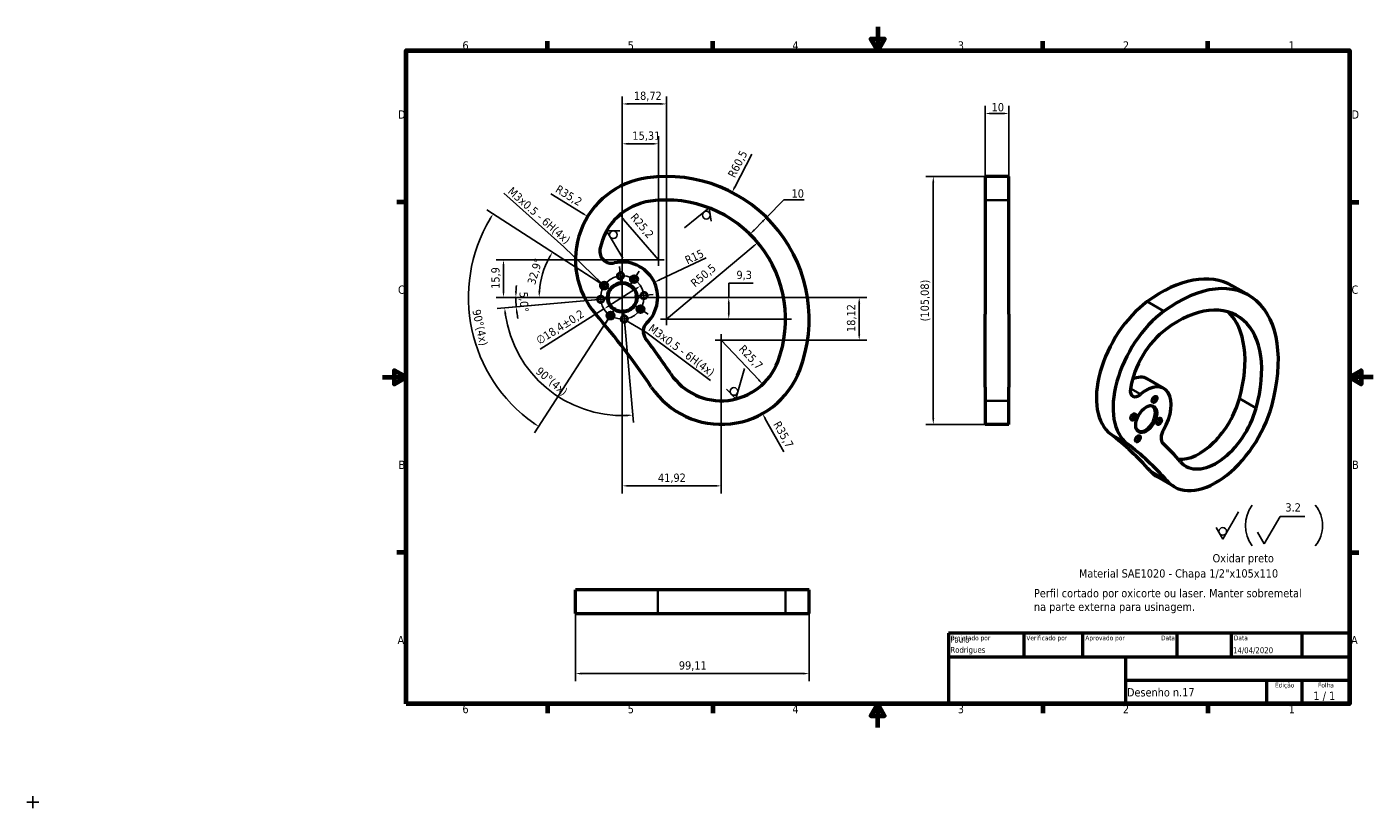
# Model space of a CAD drawing. Header units: millimetres. Extents: x -151 to 420, y -34 to 297.
import ezdxf
from ezdxf.enums import TextEntityAlignment as Align

# ---------------------------------------------------------------- set-up
doc = ezdxf.new("R2010")
doc.units = ezdxf.units.MM
for name, color, linetype, lineweight in [('Borda (ISO)', 7, 'Continuous', 70), ('Dimensão (ISO)', 7, 'Continuous', 25), ('Estreito visível (ISO)', 7, 'Continuous', 35), ('Geometria de rascunho (ISO)', 7, 'Continuous', 25), ('Linha de centro (ISO)', 7, 'Continuous', 25), ('Marca de centro (ISO)', 7, 'Continuous', 25), ('Oculto (ISO)', 7, 'Continuous', 35), ('Símbolo (ISO)', 7, 'Continuous', 25), ('Título (ISO)', 7, 'Continuous', 50), ('Visível (ISO)', 7, 'Continuous', 50)]:
    doc.layers.add(name, color=color, linetype=linetype, lineweight=lineweight)
doc.styles.add('Estilo de texto13', font='tahoma.ttf')
doc.styles.add('Estilo de texto14', font='tahoma.ttf')
doc.styles.add('Texto da nota (ISO)', font='tahoma.ttf')
doc.dimstyles.new('Padrão (ISO)', dxfattribs={"dimtxt": 3.5, "dimasz": 2.5, "dimexe": 3.175, "dimexo": 0, "dimgap": 0.762, "dimtad": 1, "dimrnd": 1e-08, "dimzin": 0, "dimtxsty": 'Texto da nota (ISO)', "dimcen": 0.09, "dimdle": 10, "dimclrd": 256, "dimclre": 256, "dimclrt": 256, "dimazin": 0, "dimtfac": 1.001486, "dimtmove": 0, "dimatfit": 3, "dimfxl": 1, "dimtolj": 1, "dimtzin": 0, "dimlwd": -1, "dimlwe": -1, "dimarcsym": 0})
doc.dimstyles.new('Padrão (ISO)$7', dxfattribs={"dimtxt": 3.5, "dimasz": 2.5, "dimexe": 3.175, "dimexo": 0, "dimgap": 0.762, "dimtad": 1, "dimrnd": 1e-08, "dimzin": 0, "dimtxsty": 'Texto da nota (ISO)', "dimcen": 0.09, "dimdle": 10, "dimclrd": 256, "dimclre": 256, "dimclrt": 256, "dimazin": 0, "dimtfac": 1.001486, "dimtmove": 0, "dimatfit": 3, "dimfxl": 1, "dimtolj": 1, "dimtzin": 0, "dimlwd": -1, "dimlwe": -1, "dimarcsym": 0})

# ---------------------------------------------------------------- blocks, each defined once
blk = doc.blocks.new('Bordas Borda padrão')
at = {"layer": 'Borda (ISO)'}
for p, q in [((70, 287), (70, 290.9)), ((140, 287), (140, 290.9)), ((280, 287), (280, 290.9)), ((350, 287), (350, 290.9)), ((10, 222.75), (6.1, 222.75)), ((410, 222.75), (413.9, 222.75)), ((10, 74.25), (6.1, 74.25)), ((410, 74.25), (413.9, 74.25)), ((70, 10), (70, 6.1)), ((140, 10), (140, 6.1)), ((280, 10), (280, 6.1)), ((350, 10), (350, 6.1))]:
    blk.add_line(p, q, dxfattribs=at)
at = {"layer": 'Borda (ISO)', "flags": 128}
for points in [[(210, 297), (210, 287), (207.11, 292), (212.89, 292), (210, 287)], [(10, 10), (10, 287), (410, 287), (410, 10), (10, 10)], [(0, 148.5), (10, 148.5), (5, 151.39), (5, 145.61), (10, 148.5)], [(420, 148.5), (410, 148.5), (415, 151.39), (415, 145.61), (410, 148.5)], [(210, 0), (210, 10), (207.11, 5), (212.89, 5), (210, 10)]]:
    blk.add_lwpolyline(points, dxfattribs=at)
at = {"layer": 'Borda (ISO)', "char_height": 3.5, "attachment_point": 7, "style": 'Texto da nota (ISO)'}
for s, insert in [('6', (33.88, 287.33)), ('5', (103.98, 287.33)), ('4', (173.78, 287.4)), ('3', (243.91, 287.33)), ('2', (313.94, 287.4)), ('1', (384.21, 287.4)), ('D', (6.57, 258.13)), ('D', (410.87, 258.13)), ('C', (6.56, 183.81)), ('C', (410.86, 183.81)), ('B', (6.78, 109.63)), ('B', (411.08, 109.63)), ('A', (6.36, 35.38)), ('A', (410.66, 35.38)), ('6', (33.88, 6.03)), ('5', (103.98, 6.03)), ('4', (173.78, 6.1)), ('3', (243.91, 6.03)), ('2', (313.94, 6.1)), ('1', (384.21, 6.1))]:
    blk.add_mtext(s, dxfattribs=dict(at, insert=insert))
blk = doc.blocks.new('Blocos de títulos ISO')
at = {"layer": 'Título (ISO)'}
for p, q in [((270.07, 130), (100.07, 130)), ((100.07, 130), (100.07, 100)), ((132.07, 120), (132.07, 130)), ((157.07, 120), (157.07, 130)), ((197.07, 120), (197.07, 130)), ((220.07, 120), (220.07, 130)), ((250.07, 120), (250.07, 130)), ((270.07, 100), (270.07, 130)), ((100.07, 120), (270.07, 120)), ((175.07, 120), (175.07, 100)), ((270.07, 110), (175.07, 110)), ((235.07, 100), (235.07, 110)), ((250.07, 100), (250.07, 110)), ((100.07, 100), (270.07, 100))]:
    blk.add_line(p, q, dxfattribs=at)
at = {"layer": 'Título (ISO)', "style": 'Estilo de texto14'}
for s, p in [('Projetado por', (101.07, 129)), ('Verificado por', (133.07, 129)), ('Aprovado por', (158.07, 129)), ('Data', (221.07, 129))]:
    blk.add_text(s, height=2, dxfattribs=at).set_placement(p, align=Align.TOP_LEFT)
blk.add_text('Data', height=2, dxfattribs=at).set_placement((196.07, 129), align=Align.TOP_RIGHT)
for s, p in [('Edição', (242.57, 109)), ('Folha', (260.07, 109))]:
    blk.add_text(s, height=2, dxfattribs=at).set_placement(p, align=Align.TOP_CENTER)
at = {"layer": 'Título (ISO)', "style": 'Texto da nota (ISO)'}
blk.add_text('1 / 1 ', height=3.5, dxfattribs=at).set_placement((260.07, 103.5), align=Align.MIDDLE_CENTER)
at = {"layer": 'Título (ISO)'}
for tag, p, height, style in [('AUTOR_001', (100.82, 125.99), 2.5, 'Estilo de texto13'), ('AUTOR_002', (100.82, 121.71), 2.5, 'Estilo de texto13'), ('DATA_DE_CRIAÇÃO_001', (220.69, 121.54), 2.5, 'Estilo de texto13'), ('NÚMERO_DA_PEÇA_001', (175.72, 103.21), 3.5, 'Texto da nota (ISO)')]:
    blk.add_attdef(tag, p, '', height=height, dxfattribs=dict(at, style=style))
at = {"layer": 'Título (ISO)', "style": 'Estilo de texto13'}
for tag, p in [('VERIFICADO_POR', (133.07, 121)), ('APROVADO_POR_ENG.', (158.07, 121))]:
    blk.add_attdef(tag, text='', height=2.5, dxfattribs=at).set_placement(p, align=Align.BOTTOM_LEFT)
blk.add_attdef('DATA_DE_APROVAÇÃO_DA_ENG.', text='', height=2.5, dxfattribs=at).set_placement((196.07, 121), align=Align.BOTTOM_RIGHT)
at = {"layer": 'Título (ISO)', "style": 'Texto da nota (ISO)'}
for tag, p in [('TÍTULO', (222.57, 115)), ('EMPRESA', (137.41, 109.96)), ('NÚMERO_DE_REVISÃO', (242.57, 103.5))]:
    blk.add_attdef(tag, text='', height=3.5, dxfattribs=at).set_placement(p, align=Align.MIDDLE_CENTER)
blk = doc.blocks.new('*D5')
at = {"layer": 'Defpoints', "color": 0, "transparency": 16777216}
for p in [(162.82, 216.25), (162.82, 216.25), (155.81, 209.12)]:
    blk.add_point(p, dxfattribs=at)
at = {"layer": 'Dimensão (ISO)', "transparency": 16777216}
for p, q in [((170.17, 223.73), (162.82, 216.25)), ((178.73, 223.73), (170.17, 223.73)), ((162.82, 216.25), (160.55, 218.48)), ((155.81, 209.12), (153.54, 211.35)), ((157.56, 210.91), (161.06, 214.47))]:
    blk.add_line(p, q, dxfattribs=at)
for points in [[(157.26, 211.2), (157.86, 210.61), (155.81, 209.12)], [(160.77, 214.76), (161.36, 214.18), (162.82, 216.25)]]:
    blk.add_solid(points, dxfattribs=at)
at = {"layer": 'Dimensão (ISO)', "transparency": 16777216, "insert": (173.43, 228.14), "char_height": 3.5, "attachment_point": 1, "style": 'Texto da nota (ISO)'}
blk.add_mtext('\\A1;10', dxfattribs=at)
blk = doc.blocks.new('*D6')
at = {"layer": 'Defpoints', "color": 0, "transparency": 16777216}
for p in [(115.24, 188.74), (101.67, 182.36)]:
    blk.add_point(p, dxfattribs=at)
at = {"layer": 'Dimensão (ISO)', "transparency": 16777216}
blk.add_line((137.24, 199.09), (117.5, 189.81), dxfattribs=at)
blk.add_solid([(117.32, 190.18), (117.68, 189.43), (115.24, 188.74)], dxfattribs=at)
at = {"layer": 'Dimensão (ISO)', "transparency": 16777216, "insert": (127.79, 199.45), "char_height": 3.5, "attachment_point": 1, "rotation": 25.1944, "style": 'Texto da nota (ISO)'}
blk.add_mtext('\\A1;R15', dxfattribs=at)
blk = doc.blocks.new('*D7')
at = {"layer": 'Defpoints', "color": 0, "transparency": 16777216}
for p in [(101.67, 179.86), (143.59, 136.04), (143.59, 102.47)]:
    blk.add_point(p, dxfattribs=at)
at = {"layer": 'Dimensão (ISO)', "transparency": 16777216}
for p, q in [((101.67, 179.86), (101.67, 99.29)), ((143.59, 136.04), (143.59, 99.29)), ((104.17, 102.47), (141.09, 102.47))]:
    blk.add_line(p, q, dxfattribs=at)
for points in [[(104.17, 102.88), (104.17, 102.05), (101.67, 102.47)], [(141.09, 102.88), (141.09, 102.05), (143.59, 102.47)]]:
    blk.add_solid(points, dxfattribs=at)
at = {"layer": 'Dimensão (ISO)', "transparency": 16777216, "insert": (116.79, 107.67), "char_height": 3.5, "attachment_point": 1, "style": 'Texto da nota (ISO)'}
blk.add_mtext('\\A1;41,92', dxfattribs=at)
blk = doc.blocks.new('*D8')
at = {"layer": 'Defpoints', "color": 0, "transparency": 16777216}
for p in [(119.17, 182.36), (143.59, 164.23), (202.12, 164.23)]:
    blk.add_point(p, dxfattribs=at)
at = {"layer": 'Dimensão (ISO)', "transparency": 16777216}
for p, q in [((119.17, 182.36), (205.3, 182.36)), ((202.12, 179.86), (202.12, 166.73)), ((143.59, 164.23), (205.3, 164.23))]:
    blk.add_line(p, q, dxfattribs=at)
for points in [[(201.7, 179.86), (202.54, 179.86), (202.12, 182.36)], [(201.7, 166.73), (202.54, 166.73), (202.12, 164.23)]]:
    blk.add_solid(points, dxfattribs=at)
at = {"layer": 'Dimensão (ISO)', "transparency": 16777216, "insert": (196.91, 167.68), "char_height": 3.5, "attachment_point": 1, "rotation": 90, "style": 'Texto da nota (ISO)'}
blk.add_mtext('\\A1;18,12', dxfattribs=at)
blk = doc.blocks.new('*D9')
at = {"layer": 'Defpoints', "color": 0, "transparency": 16777216}
for p in [(119.17, 182.36), (120.38, 173.1), (146.8, 173.1)]:
    blk.add_point(p, dxfattribs=at)
at = {"layer": 'Dimensão (ISO)', "transparency": 16777216}
for p, q in [((157.11, 188.45), (146.8, 188.45)), ((146.8, 188.45), (146.8, 182.36)), ((119.17, 182.36), (149.98, 182.36)), ((146.8, 179.86), (146.8, 175.6))]:
    blk.add_line(p, q, dxfattribs=at)
for points in [[(146.39, 179.86), (147.22, 179.86), (146.8, 182.36)], [(146.39, 175.6), (147.22, 175.6), (146.8, 173.1)]]:
    blk.add_solid(points, dxfattribs=at)
at = {"layer": 'Dimensão (ISO)', "transparency": 16777216, "insert": (150.07, 193.65), "char_height": 3.5, "attachment_point": 1, "style": 'Texto da nota (ISO)'}
blk.add_mtext('\\A1;9,3', dxfattribs=at)
blk = doc.blocks.new('*D10')
at = {"layer": 'Defpoints', "color": 0, "transparency": 16777216}
for p in [(120.38, 264.36), (120.38, 226.12), (101.67, 199.86)]:
    blk.add_point(p, dxfattribs=at)
at = {"layer": 'Dimensão (ISO)', "transparency": 16777216}
for p, q in [((101.67, 199.86), (101.67, 267.53)), ((104.17, 264.36), (117.88, 264.36)), ((120.38, 226.12), (120.38, 267.53))]:
    blk.add_line(p, q, dxfattribs=at)
for points in [[(104.17, 264.77), (104.17, 263.94), (101.67, 264.36)], [(117.88, 264.77), (117.88, 263.94), (120.38, 264.36)]]:
    blk.add_solid(points, dxfattribs=at)
at = {"layer": 'Dimensão (ISO)', "transparency": 16777216, "insert": (106.58, 269.57), "char_height": 3.5, "attachment_point": 1, "style": 'Texto da nota (ISO)'}
blk.add_mtext('\\A1;18,72', dxfattribs=at)
blk = doc.blocks.new('*D11')
at = {"layer": 'Defpoints', "color": 0, "transparency": 16777216}
for p in [(116.97, 247.46), (101.67, 199.86), (116.97, 200.71)]:
    blk.add_point(p, dxfattribs=at)
at = {"layer": 'Dimensão (ISO)', "transparency": 16777216}
for p, q in [((101.67, 199.86), (101.67, 250.63)), ((104.17, 247.46), (114.47, 247.46)), ((116.97, 200.71), (116.97, 250.63))]:
    blk.add_line(p, q, dxfattribs=at)
for points in [[(104.17, 247.88), (104.17, 247.04), (101.67, 247.46)], [(114.47, 247.88), (114.47, 247.04), (116.97, 247.46)]]:
    blk.add_solid(points, dxfattribs=at)
at = {"layer": 'Dimensão (ISO)', "transparency": 16777216, "insert": (105.96, 252.66), "char_height": 3.5, "attachment_point": 1, "style": 'Texto da nota (ISO)'}
blk.add_mtext('\\A1;15,31', dxfattribs=at)
blk = doc.blocks.new('*D12')
at = {"layer": 'Defpoints', "color": 0, "transparency": 16777216}
for p in [(51.3, 198.21), (79.3, 198.21), (99.17, 182.36)]:
    blk.add_point(p, dxfattribs=at)
at = {"layer": 'Dimensão (ISO)', "transparency": 16777216}
for p, q in [((79.3, 198.21), (48.12, 198.21)), ((51.3, 184.86), (51.3, 195.71)), ((99.17, 182.36), (48.12, 182.36))]:
    blk.add_line(p, q, dxfattribs=at)
for points in [[(50.88, 195.71), (51.71, 195.71), (51.3, 198.21)], [(50.88, 184.86), (51.71, 184.86), (51.3, 182.36)]]:
    blk.add_solid(points, dxfattribs=at)
at = {"layer": 'Dimensão (ISO)', "transparency": 16777216, "insert": (46.1, 185.98), "char_height": 3.5, "attachment_point": 1, "rotation": 90, "style": 'Texto da nota (ISO)'}
blk.add_mtext('\\A1;15,9', dxfattribs=at)
blk = doc.blocks.new('*D13')
at = {"layer": 'Defpoints', "color": 0, "transparency": 16777216}
for p in [(255.53, 233.62), (233.53, 128.54), (255.53, 128.54)]:
    blk.add_point(p, dxfattribs=at)
at = {"layer": 'Dimensão (ISO)', "transparency": 16777216}
for p, q in [((255.53, 233.62), (230.35, 233.62)), ((233.53, 231.12), (233.53, 131.04)), ((255.53, 128.54), (230.35, 128.54))]:
    blk.add_line(p, q, dxfattribs=at)
for points in [[(233.11, 231.12), (233.94, 231.12), (233.53, 233.62)], [(233.11, 131.04), (233.94, 131.04), (233.53, 128.54)]]:
    blk.add_solid(points, dxfattribs=at)
at = {"layer": 'Dimensão (ISO)', "transparency": 16777216, "insert": (228.14, 172.19), "char_height": 3.5, "attachment_point": 1, "rotation": 90, "style": 'Texto da nota (ISO)'}
blk.add_mtext('\\A1;(105,08)', dxfattribs=at)
blk = doc.blocks.new('*D14')
at = {"layer": 'Defpoints', "color": 0, "transparency": 16777216}
for p in [(255.53, 260.32), (255.53, 233.07), (265.53, 233.07)]:
    blk.add_point(p, dxfattribs=at)
at = {"layer": 'Dimensão (ISO)', "transparency": 16777216}
for p, q in [((255.53, 233.07), (255.53, 263.49)), ((265.53, 233.07), (265.53, 263.49)), ((263.03, 260.32), (258.03, 260.32))]:
    blk.add_line(p, q, dxfattribs=at)
for points in [[(258.03, 260.73), (258.03, 259.9), (255.53, 260.32)], [(263.03, 260.73), (263.03, 259.9), (265.53, 260.32)]]:
    blk.add_solid(points, dxfattribs=at)
at = {"layer": 'Dimensão (ISO)', "transparency": 16777216, "insert": (258.26, 264.72), "char_height": 3.5, "attachment_point": 1, "style": 'Texto da nota (ISO)'}
blk.add_mtext('\\A1;10', dxfattribs=at)
blk = doc.blocks.new('Identificador de textura de superfície1')
at = {"layer": 'Símbolo (ISO)'}
for p, q in [((138.47, 220.26), (128.05, 211.81)), ((139.36, 214.67), (138.47, 220.26))]:
    blk.add_line(p, q, dxfattribs=at)
blk.add_circle((137.3, 217.21), 1.63, dxfattribs=at)
blk = doc.blocks.new('Identificador de textura de superfície2')
at = {"layer": 'Símbolo (ISO)'}
for p, q in [((100.67, 210.57), (95.01, 210.5)), ((95.01, 210.5), (101.88, 198.97))]:
    blk.add_line(p, q, dxfattribs=at)
blk.add_circle((97.86, 208.9), 1.63, dxfattribs=at)
blk = doc.blocks.new('Identificador de textura de superfície3')
at = {"layer": 'Símbolo (ISO)'}
for p, q in [((149.78, 139.31), (153.49, 152.21)), ((145.86, 143.39), (149.78, 139.31))]:
    blk.add_line(p, q, dxfattribs=at)
blk.add_circle((149, 142.48), 1.63, dxfattribs=at)
blk = doc.blocks.new('*D18')
at = {"layer": 'Defpoints', "color": 0, "transparency": 16777216}
for p in [(81.8, 48.35), (180.91, 48.35), (81.8, 22.89)]:
    blk.add_point(p, dxfattribs=at)
at = {"layer": 'Dimensão (ISO)', "transparency": 16777216}
for p, q in [((81.8, 48.35), (81.8, 19.72)), ((180.91, 48.35), (180.91, 19.72)), ((178.41, 22.89), (84.3, 22.89))]:
    blk.add_line(p, q, dxfattribs=at)
for points in [[(84.3, 23.31), (84.3, 22.48), (81.8, 22.89)], [(178.41, 23.31), (178.41, 22.48), (180.91, 22.89)]]:
    blk.add_solid(points, dxfattribs=at)
at = {"layer": 'Dimensão (ISO)', "transparency": 16777216, "insert": (125.64, 28.1), "char_height": 3.5, "attachment_point": 1, "style": 'Texto da nota (ISO)'}
blk.add_mtext('\\A1;99,11', dxfattribs=at)
blk = doc.blocks.new('Identificador de textura de superfície4')
at = {"layer": 'Símbolo (ISO)'}
for p, q in [((356.29, 79.89), (363, 91.51)), ((353.46, 84.79), (356.29, 79.89))]:
    blk.add_line(p, q, dxfattribs=at)
blk.add_circle((356.29, 83.16), 1.63, dxfattribs=at)
blk = doc.blocks.new('Identificador de textura de superfície5')
at = {"layer": 'Símbolo (ISO)'}
for p, q in [((373.86, 77.87), (380.57, 89.49)), ((380.57, 89.49), (391.07, 89.49)), ((371.03, 82.77), (373.86, 77.87))]:
    blk.add_line(p, q, dxfattribs=at)
at = {"layer": 'Símbolo (ISO)', "insert": (382.83, 91.52), "char_height": 3.5, "attachment_point": 7, "style": 'Texto da nota (ISO)'}
blk.add_mtext('3.2', dxfattribs=at)
blk = doc.blocks.new('*D21')
at = {"layer": 'Defpoints', "color": 0, "transparency": 16777216}
for p in [(143.59, 164.23), (161.21, 145.54)]:
    blk.add_point(p, dxfattribs=at)
at = {"layer": 'Dimensão (ISO)', "transparency": 16777216}
blk.add_line((143.59, 164.23), (159.49, 147.36), dxfattribs=at)
blk.add_solid([(159.8, 147.65), (159.19, 147.08), (161.21, 145.54)], dxfattribs=at)
at = {"layer": 'Dimensão (ISO)', "transparency": 16777216, "insert": (153.34, 162.59), "char_height": 3.5, "attachment_point": 1, "rotation": 313.3208, "style": 'Texto da nota (ISO)'}
blk.add_mtext('\\A1;R25,7', dxfattribs=at)
blk = doc.blocks.new('*D22')
at = {"layer": 'Defpoints', "color": 0, "transparency": 16777216}
for p in [(159.1, 205.56), (120.38, 173.1)]:
    blk.add_point(p, dxfattribs=at)
at = {"layer": 'Dimensão (ISO)', "transparency": 16777216}
blk.add_line((120.38, 173.1), (157.18, 203.96), dxfattribs=at)
blk.add_solid([(156.91, 204.28), (157.45, 203.64), (159.1, 205.56)], dxfattribs=at)
at = {"layer": 'Dimensão (ISO)', "transparency": 16777216, "insert": (130.25, 189.15), "char_height": 3.5, "attachment_point": 1, "rotation": 39.9868, "style": 'Texto da nota (ISO)'}
blk.add_mtext('\\A1;R50,5', dxfattribs=at)
blk = doc.blocks.new('*D23')
at = {"layer": 'Defpoints', "color": 0, "transparency": 16777216}
for p in [(100.6, 217.34), (116.97, 198.21)]:
    blk.add_point(p, dxfattribs=at)
at = {"layer": 'Dimensão (ISO)', "transparency": 16777216}
blk.add_line((116.97, 198.21), (102.22, 215.44), dxfattribs=at)
blk.add_solid([(102.54, 215.71), (101.91, 215.17), (100.6, 217.34)], dxfattribs=at)
at = {"layer": 'Dimensão (ISO)', "transparency": 16777216, "insert": (107.51, 218.44), "char_height": 3.5, "attachment_point": 1, "rotation": 310.5743, "style": 'Texto da nota (ISO)'}
blk.add_mtext('\\A1;R25,2', dxfattribs=at)
blk = doc.blocks.new('*D24')
at = {"layer": 'Defpoints', "color": 0, "transparency": 16777216}
for p in [(87, 216.63), (116.97, 198.21)]:
    blk.add_point(p, dxfattribs=at)
at = {"layer": 'Dimensão (ISO)', "transparency": 16777216}
blk.add_line((71.43, 226.21), (84.88, 217.94), dxfattribs=at)
blk.add_solid([(85.09, 218.3), (84.66, 217.59), (87, 216.63)], dxfattribs=at)
at = {"layer": 'Dimensão (ISO)', "transparency": 16777216, "insert": (74.8, 230.24), "char_height": 3.5, "attachment_point": 1, "rotation": 328.4276, "style": 'Texto da nota (ISO)'}
blk.add_mtext('\\A1;R35,2', dxfattribs=at)
blk = doc.blocks.new('*D25')
at = {"layer": 'Defpoints', "color": 0, "transparency": 16777216}
for p in [(148.19, 226.86), (120.38, 173.1)]:
    blk.add_point(p, dxfattribs=at)
at = {"layer": 'Dimensão (ISO)', "transparency": 16777216}
blk.add_line((156.57, 243.06), (149.33, 229.08), dxfattribs=at)
blk.add_solid([(148.96, 229.27), (149.7, 228.89), (148.19, 226.86)], dxfattribs=at)
at = {"layer": 'Dimensão (ISO)', "transparency": 16777216, "insert": (146.21, 234.36), "char_height": 3.5, "attachment_point": 1, "rotation": 62.6553, "style": 'Texto da nota (ISO)'}
blk.add_mtext('\\A1;R60,5', dxfattribs=at)
blk = doc.blocks.new('*D26')
at = {"layer": 'Defpoints', "color": 0, "transparency": 16777216}
for p in [(143.59, 164.23), (161.07, 133.12)]:
    blk.add_point(p, dxfattribs=at)
at = {"layer": 'Dimensão (ISO)', "transparency": 16777216}
blk.add_line((170.22, 116.85), (162.3, 130.94), dxfattribs=at)
blk.add_solid([(162.66, 131.15), (161.94, 130.74), (161.07, 133.12)], dxfattribs=at)
at = {"layer": 'Dimensão (ISO)', "transparency": 16777216, "insert": (168.6, 130.35), "char_height": 3.5, "attachment_point": 1, "rotation": 299.3415, "style": 'Texto da nota (ISO)'}
blk.add_mtext('\\A1;R35,7', dxfattribs=at)
blk = doc.blocks.new('*D27')
at = {"layer": 'Defpoints', "color": 0, "transparency": 16777216}
for p in [(68.97, 195.53), (97.25, 185.22), (101.66, 182.36), (101.67, 182.36)]:
    blk.add_point(p, dxfattribs=at)
at = {"layer": 'Dimensão (ISO)', "transparency": 16777216}
for p, q in [((97.25, 185.22), (69.41, 203.24)), ((101.66, 182.36), (63.24, 182.36))]:
    blk.add_line(p, q, dxfattribs=at)
blk.add_arc((101.67, 182.36), 35.25, 151.1448, 175.9358, dxfattribs=at)
for points in [[(70.43, 199.58), (71.15, 199.16), (72.07, 201.51)], [(66.92, 184.84), (66.09, 184.87), (66.41, 182.36)]]:
    blk.add_solid(points, dxfattribs=at)
at = {"layer": 'Dimensão (ISO)', "transparency": 16777216, "insert": (61.29, 188.48), "char_height": 3.5, "attachment_point": 1, "rotation": 73.5403, "style": 'Texto da nota (ISO)'}
blk.add_mtext('\\A1;32,9°', dxfattribs=at)
blk = doc.blocks.new('*D28')
at = {"layer": 'Defpoints', "color": 0, "transparency": 16777216}
for p in [(36.53, 185.68), (97.25, 185.22), (98.84, 178), (101.67, 182.36)]:
    blk.add_point(p, dxfattribs=at)
at = {"layer": 'Dimensão (ISO)', "transparency": 16777216}
for p, q in [((97.25, 185.22), (44.25, 219.53)), ((98.84, 178), (64.49, 124.94))]:
    blk.add_line(p, q, dxfattribs=at)
blk.add_arc((101.67, 182.36), 65.22, 149.2769, 234.8843, dxfattribs=at)
for points in [[(45.24, 215.9), (45.95, 215.46), (46.92, 217.8)], [(64.38, 129.35), (63.91, 128.66), (66.22, 127.61)]]:
    blk.add_solid(points, dxfattribs=at)
at = {"layer": 'Dimensão (ISO)', "transparency": 16777216, "insert": (41.5, 177.56), "char_height": 3.5, "attachment_point": 1, "rotation": 282.0806, "style": 'Texto da nota (ISO)'}
blk.add_mtext('\\A1;\\fTahoma|b0|i0;\\H3.5000;90°(4x)', dxfattribs=at)
blk = doc.blocks.new('*D29')
at = {"layer": 'Defpoints', "color": 0, "transparency": 16777216}
for p in [(56.59, 179.71), (96.49, 181.9), (101.66, 182.36), (101.67, 182.36)]:
    blk.add_point(p, dxfattribs=at)
at = {"layer": 'Dimensão (ISO)', "transparency": 16777216}
for p, q in [((101.66, 182.36), (53.34, 182.36)), ((96.49, 181.9), (53.53, 178.11))]:
    blk.add_line(p, q, dxfattribs=at)
for start, end in [(173.654, 176.827), (180, 185.0419), (188.2149, 191.3879)]:
    blk.add_arc((101.67, 182.36), 45.15, start, end, dxfattribs=at)
for points in [[(57, 184.84), (56.17, 184.87), (56.52, 182.36)], [(56.57, 175.86), (57.39, 175.95), (56.69, 178.39)]]:
    blk.add_solid(points, dxfattribs=at)
at = {"layer": 'Dimensão (ISO)', "transparency": 16777216, "insert": (61.57, 184.82), "char_height": 3.5, "attachment_point": 1, "rotation": 272.521, "style": 'Texto da nota (ISO)'}
blk.add_mtext('\\A1;5,0°', dxfattribs=at)
blk = doc.blocks.new('*D30')
at = {"layer": 'Defpoints', "color": 0, "transparency": 16777216}
for p in [(96.49, 181.9), (101.67, 182.36), (102.12, 177.18), (60.67, 153.6)]:
    blk.add_point(p, dxfattribs=at)
at = {"layer": 'Dimensão (ISO)', "transparency": 16777216}
for p, q in [((96.49, 181.9), (48.62, 177.68)), ((102.12, 177.18), (106.35, 129.31))]:
    blk.add_line(p, q, dxfattribs=at)
blk.add_arc((101.67, 182.36), 50.08, 187.9025, 272.1813, dxfattribs=at)
for points in [[(51.65, 175.43), (52.48, 175.52), (51.78, 177.96)], [(103.55, 132.73), (103.6, 131.9), (106.07, 132.47)]]:
    blk.add_solid(points, dxfattribs=at)
at = {"layer": 'Dimensão (ISO)', "transparency": 16777216, "insert": (66.91, 153.18), "char_height": 3.5, "attachment_point": 1, "rotation": 320.0419, "style": 'Texto da nota (ISO)'}
blk.add_mtext('\\A1;\\fTahoma|b0|i0;\\H3.5000;90°(4x)', dxfattribs=at)
blk = doc.blocks.new('*D31')
at = {"layer": 'Defpoints', "color": 0, "transparency": 16777216}
for p in [(109.44, 187.27), (93.89, 177.45)]:
    blk.add_point(p, dxfattribs=at)
at = {"layer": 'Dimensão (ISO)', "transparency": 16777216}
for p, q in [((107.32, 185.93), (96.01, 178.78)), ((93.89, 177.45), (66.84, 160.36))]:
    blk.add_line(p, q, dxfattribs=at)
for points in [[(107.1, 186.28), (107.55, 185.58), (109.44, 187.27)], [(95.79, 179.14), (96.23, 178.43), (93.89, 177.45)]]:
    blk.add_solid(points, dxfattribs=at)
at = {"layer": 'Dimensão (ISO)', "transparency": 16777216, "insert": (64.67, 165.22), "char_height": 3.5, "attachment_point": 1, "rotation": 32.2756, "style": 'Texto da nota (ISO)'}
blk.add_mtext('\\A1;∅18,4{\\H3.5052;±0,2}', dxfattribs=at)

msp = doc.modelspace()

# ---------------------------------------------------------------- linework, layer by layer
at = {"layer": 'Estreito visível (ISO)'}
for p, q in [((331.288, 176.468), (324.217, 180.55)), ((321.402, 141.281), (317.153, 143.734)), ((370.42, 135.371), (363.349, 139.453)), ((315.836, 120.279), (308.765, 124.361)), ((332.496, 104.723), (325.425, 108.805))]:
    msp.add_line(p, q, dxfattribs=at)
for centre in [(93.949, 187.353), (106.662, 190.074), (109.382, 177.361), (96.67, 174.641)]:
    msp.add_arc(centre, 1.5, 260, 170, dxfattribs=at)
at = {"layer": 'Geometria de rascunho (ISO)'}
for centre, radius, start, end in [((380.283, 85.63), 14.439, 143.44319, 216.55681), ((384.91, 85.63), 13.652, 320.95095, 39.04905)]:
    msp.add_arc(centre, radius, start, end, dxfattribs=at)
at = {"layer": 'Linha de centro (ISO)', "linetype": 'Continuous'}
msp.add_circle((101.666, 182.357), 9.192, dxfattribs=at)
at = {"layer": 'Marca de centro (ISO)', "linetype": 'Continuous'}
for p, q in [((120.384, 226.12), (120.384, 170.595)), ((120.384, 226.12), (120.384, 170.595)), ((101.666, 199.857), (101.666, 179.857)), ((116.974, 200.714), (116.974, 195.714)), ((116.974, 200.714), (116.974, 195.714)), ((119.474, 198.214), (79.298, 198.214)), ((101.21, 187.529), (100.506, 195.498)), ((119.474, 198.214), (114.474, 198.214)), ((97.248, 185.217), (90.651, 189.488)), ((101.666, 191.146), (101.666, 173.568)), ((101.666, 191.146), (101.666, 173.568)), ((104.488, 186.716), (108.835, 193.431)), ((106.838, 182.813), (114.807, 183.517)), ((96.494, 181.901), (88.525, 181.198)), ((110.455, 182.357), (92.877, 182.357)), ((110.455, 182.357), (92.877, 182.357)), ((98.844, 177.998), (94.496, 171.283)), ((119.166, 182.357), (99.166, 182.357)), ((102.122, 177.185), (102.825, 169.216)), ((112.681, 175.226), (106.084, 179.497)), ((173.409, 173.095), (117.884, 173.095)), ((173.409, 173.095), (117.884, 173.095)), ((143.585, 166.733), (143.585, 136.044)), ((143.585, 166.733), (143.585, 126.044)), ((146.085, 164.233), (141.085, 164.233)), ((146.085, 164.233), (141.085, 164.233)), ((-145.779, -31.617), (-150.779, -31.617)), ((-145.779, -31.617), (-150.779, -31.617)), ((-148.279, -29.117), (-148.279, -34.117)), ((-148.279, -29.117), (-148.279, -34.117))]:
    msp.add_line(p, q, dxfattribs=at)
at = {"layer": 'Oculto (ISO)'}
for p, q in [((265.526, 223.62), (255.526, 223.62)), ((265.526, 138.544), (255.526, 138.544)), ((116.666, 48.349), (116.666, 58.349)), ((170.909, 48.349), (170.909, 58.349))]:
    msp.add_line(p, q, dxfattribs=at)
for centre, radius in [((100.858, 191.514), 1.429), ((100.858, 191.514), 1.23), ((92.509, 181.549), 1.429), ((92.509, 181.549), 1.23), ((110.823, 183.165), 1.429), ((110.823, 183.165), 1.23), ((102.474, 173.2), 1.43), ((102.474, 173.2), 1.23)]:
    msp.add_circle(centre, radius, dxfattribs=at)
for centre in [(100.858, 191.514), (92.509, 181.549), (110.823, 183.165), (102.474, 173.2)]:
    msp.add_arc(centre, 1.5, 190, 100, dxfattribs=at)
at = {"layer": 'Visível (ISO)'}
for p, q in [((255.526, 233.62), (255.526, 233.07)), ((265.526, 233.62), (255.526, 233.62)), ((255.526, 233.07), (255.526, 175.179)), ((265.526, 233.07), (265.526, 233.62)), ((265.526, 175.179), (265.526, 233.07)), ((367.308, 183.239), (360.237, 187.321)), ((255.526, 144.347), (255.526, 175.179)), ((265.526, 175.179), (265.526, 144.347)), ((255.526, 144.347), (255.526, 128.544)), ((265.526, 128.544), (265.526, 144.347)), ((331.31, 143.734), (324.239, 147.816)), ((265.526, 128.544), (255.526, 128.544)), ((335.607, 102.151), (328.536, 106.233)), ((112.242, 58.349), (81.798, 58.349)), ((81.798, 48.349), (81.798, 58.349)), ((180.909, 58.349), (112.242, 58.349)), ((180.909, 48.349), (180.909, 58.349)), ((81.798, 48.349), (112.242, 48.349)), ((112.242, 48.349), (180.909, 48.349))]:
    msp.add_line(p, q, dxfattribs=at)
for centre, radius in [((93.949, 187.353), 1.429), ((93.949, 187.353), 1.23), ((101.666, 182.357), 6.289), ((106.662, 190.074), 1.429), ((106.662, 190.074), 1.23), ((101.666, 182.357), 6), ((109.382, 177.361), 1.429), ((109.382, 177.361), 1.23), ((96.67, 174.641), 1.429), ((96.67, 174.641), 1.23)]:
    msp.add_circle(centre, radius, dxfattribs=at)
for centre, radius, start, end in [((116.974, 198.214), 35.176, 97.73119, 220.90752), ((120.384, 173.095), 60.525, 339.09375, 97.73119), ((116.974, 198.214), 25.176, 97.73119, 169.66075), ((120.384, 173.095), 50.525, 339.09375, 97.73119), ((97.126, 201.835), 5, 169.66075, 283.12069), ((101.666, 182.357), 15, 313.9151, 103.12069), ((-148.279, -31.617), 315.796, 33.86275, 40.90752), ((115.538, 167.95), 5, 133.9151, 217.10597), ((-148.279, -31.617), 325.796, 33.86275, 37.10597), ((143.585, 164.233), 25.689, 213.86275, 339.09375), ((143.585, 164.233), 35.689, 213.86275, 339.09375)]:
    msp.add_arc(centre, radius, start, end, dxfattribs=at)
for centre, major_axis, start_param, end_param in [((329.974, 134.905), (30.262, 52.416), 0, 0.920333), ((337.046, 130.823), (30.262, 52.416), 5.1329042, 7.2035183), ((327.563, 154.022), (-17.588, -30.463), 4.0619256, 6.211758), ((337.046, 130.823), (25.262, 43.756), 5.1329042, 7.2035183), ((334.634, 149.94), (-17.588, -30.463), 4.0619256, 6.211758), ((329.974, 134.905), (25.262, 43.756), 5.1329042, 6.1427725), ((334.634, 149.94), (12.588, 21.803), 0.920333, 2.1757406), ((316.739, 134.826), (7.5, 12.99), 0, 0.6645091), ((320.599, 144.793), (-2.5, -4.33), 5.3173333, 7.2975826), ((323.81, 130.743), (7.5, 12.99), 4.693454, 7.2975826), ((327.201, 139.165), (0.615, 1.065), 2.434541, 6.990237), ((346.38, 137.141), (-12.844, -22.247), 0.2702269, 1.9913115), ((318.212, 131.754), (0.615, 1.065), 2.434541, 6.990237), ((323.456, 130.947), (3, 5.196), 2.7742425, 6.6505355), ((353.451, 133.058), (-17.844, -30.908), 6.0888037, 8.2744968), ((353.451, 133.058), (-12.844, -22.247), 6.0888037, 8.2744968), ((329.125, 129.896), (0.615, 1.065), 2.434541, 6.990237), ((333.619, 124.643), (-2.5, -4.33), 4.693454, 6.1454086), ((140.001, -141.923), (157.898, 273.488), 6.0888037, 6.211758), ((147.072, -146.005), (157.898, 273.488), 6.0888037, 6.211758), ((320.136, 122.485), (0.615, 1.065), 2.434541, 6.990237), ((147.072, -146.005), (162.898, 282.148), 6.0888037, 6.1454086), ((346.38, 137.141), (-17.844, -30.908), 6.0888037, 6.2831853)]:
    msp.add_ellipse(centre, major_axis=major_axis, ratio=0.5773503, start_param=start_param, end_param=end_param, dxfattribs=at)
for centre, major_axis in [((323.81, 130.743), (3.144, 5.446)), ((327.342, 139.083), (-0.715, -1.238)), ((318.353, 131.672), (-0.715, -1.238)), ((329.266, 129.815), (-0.715, -1.238)), ((320.277, 122.403), (-0.715, -1.238))]:
    msp.add_ellipse(centre, major_axis=major_axis, ratio=0.5773503, dxfattribs=at)

# ---------------------------------------------------------------- block references
msp.add_blockref('Bordas Borda padrão', (0, 0))
msp.add_blockref('Blocos de títulos ISO', (139.929, -90)).add_auto_attribs({'NÚMERO_DA_PEÇA_001': 'Desenho n.17', 'AUTOR_001': 'Paulo', 'DATA_DE_CRIAÇÃO_001': '14/04/2020', 'AUTOR_002': 'Rodrigues'})
at = {"layer": 'Símbolo (ISO)'}
for name in ['Identificador de textura de superfície1', 'Identificador de textura de superfície2', 'Identificador de textura de superfície3', 'Identificador de textura de superfície4', 'Identificador de textura de superfície5']:
    msp.add_blockref(name, (0, 0), dxfattribs=at)

# ---------------------------------------------------------------- texts
at = {"layer": 'Símbolo (ISO)', "char_height": 3.5, "width": 35.10364, "line_spacing_factor": 0.6125, "style": 'Texto da nota (ISO)'}
for insert, attachment_point, rotation in [((77.299, 204.218), 9, 318.38435), ((112.048, 168.019), 7, 323.39023)]:
    msp.add_mtext('{M3x0.5 - 6H(4x)}', dxfattribs=dict(at, insert=insert, attachment_point=attachment_point, rotation=rotation))
at = {"layer": 'Símbolo (ISO)', "char_height": 3.5, "attachment_point": 1, "style": 'Texto da nota (ISO)'}
for s, insert, width in [('{\\fTahoma|b0|i0;Oxidar preto}', (351.931, 73.544), 26.4684), ('{\\fTahoma|b0|i0;Material SAE1020 - Chapa 1/2"x105x110}', (295.3, 67.102), 86.21515)]:
    msp.add_mtext(s, dxfattribs=dict(at, insert=insert, width=width))
at = {"layer": 'Símbolo (ISO)', "insert": (276.2, 58.727), "char_height": 3.5, "width": 116.07294, "attachment_point": 1, "line_spacing_factor": 0.987884, "style": 'Texto da nota (ISO)'}
msp.add_mtext('{\\fTahoma|b0|i0;Perfil cortado por oxicorte ou laser. Manter sobremetal\\P\\fTahoma|b0|i0;na parte externa para usinagem. }', dxfattribs=at)

# ---------------------------------------------------------------- dimensions: what is measured, and where the dimension line sits
at = {"layer": 'Dimensão (ISO)'}
for base, p1, p2, angle, override, picture, middle in [((120.384, 264.357), (101.666, 199.857), (120.384, 226.12), 180, {"dimgap": 0.762, "dimdec": 2, "dimtol": 0, "dimlim": 0, "dimtp": 0, "dimtm": 0, "dimtdec": 2, "dimtofl": 0, "dimatfit": 1}, '*D10', (112.194, 264.357)), ((255.526, 260.316), (265.526, 233.07), (255.526, 233.07), 180, {"dimgap": 0.762, "dimdec": 0, "dimtol": 0, "dimlim": 0, "dimtp": 0, "dimtm": 0, "dimtdec": 2, "dimtofl": 0, "dimatfit": 1}, '*D14', (260.526, 260.316)), ((116.974, 247.46), (101.666, 199.857), (116.974, 200.714), 180, {"dimgap": 0.762, "dimdec": 2, "dimtol": 0, "dimlim": 0, "dimtp": 0, "dimtm": 0, "dimtdec": 2, "dimtofl": 0, "dimatfit": 1}, '*D11', (111.48, 247.46)), ((162.818, 216.254), (155.807, 209.123), (162.818, 216.254), 225.48559, {"dimgap": 0.762, "dimtih": 1, "dimtoh": 1, "dimdec": 0, "dimtol": 0, "dimlim": 0, "dimtp": 0, "dimtm": 0, "dimtdec": 2, "dimtofl": 0, "dimtmove": 1, "dimatfit": 2}, '*D5', (170.364, 223.734)), ((51.298, 198.214), (99.166, 182.357), (79.298, 198.214), 90, {"dimgap": 0.762, "dimdec": 1, "dimtol": 0, "dimlim": 0, "dimtp": 0, "dimtm": 0, "dimtdec": 2, "dimtofl": 0, "dimatfit": 1}, '*D12', (51.298, 190.286)), ((146.804, 173.095), (119.166, 182.357), (120.384, 173.095), 90, {"dimgap": 0.762, "dimtih": 1, "dimtoh": 1, "dimdec": 1, "dimse2": 1, "dimtol": 0, "dimlim": 0, "dimtp": 0, "dimtm": 0, "dimtdec": 2, "dimtofl": 0, "dimtmove": 1, "dimatfit": 2}, '*D9', (146.991, 188.449)), ((143.585, 102.466), (101.666, 179.857), (143.585, 136.044), 180, {"dimgap": 0.762, "dimdec": 2, "dimtol": 0, "dimlim": 0, "dimtp": 0, "dimtm": 0, "dimtdec": 2, "dimtofl": 0, "dimatfit": 1}, '*D7', (122.626, 102.466)), ((202.12, 164.233), (119.166, 182.357), (143.585, 164.233), 90, {"dimgap": 0.762, "dimdec": 2, "dimtol": 0, "dimlim": 0, "dimtp": 0, "dimtm": 0, "dimtdec": 2, "dimtofl": 0, "dimatfit": 1}, '*D8', (202.12, 173.295)), ((81.798, 22.894), (180.909, 48.349), (81.798, 48.349), 180, {"dimgap": 0.762, "dimdec": 2, "dimtol": 0, "dimlim": 0, "dimtp": 0, "dimtm": 0, "dimtdec": 2, "dimtofl": 0, "dimatfit": 1}, '*D18', (131.354, 22.894))]:
    dim = msp.add_linear_dim(base=base, p1=p1, p2=p2, angle=angle, dimstyle='Padrão (ISO)', override=override, dxfattribs=at)
    dim.commit()
    dim.dimension.update_dxf_attribs({"geometry": picture, "text_midpoint": middle, "dimtype": 160})
for center, mpoint, picture, middle in [((120.384, 173.095), (148.186, 226.857), '*D25', (150.876, 238.551)), ((116.974, 198.214), (87.005, 216.631), '*D24', (78.647, 225.269))]:
    dim = msp.add_radius_dim(center=center, mpoint=mpoint, dimstyle='Padrão (ISO)', override={"dimgap": 0.762, "dimdec": 1, "dimlfac": 1, "dimcen": 0, "dimtol": 0, "dimlim": 0, "dimtp": 0, "dimtm": 0, "dimtdec": 2, "dimtofl": 0}, dxfattribs=at)
    dim.commit()
    dim.dimension.update_dxf_attribs({"geometry": picture, "text_midpoint": middle})
dim = msp.add_linear_dim(base=(233.526, 128.544), p1=(255.526, 233.62), p2=(255.526, 128.544), angle=90, text='(<>)', dimstyle='Padrão (ISO)', override={"dimgap": 0.762, "dimdec": 2, "dimtol": 0, "dimlim": 0, "dimtp": 0, "dimtm": 0, "dimtdec": 2, "dimtofl": 0, "dimatfit": 1}, dxfattribs=at)
dim.commit()
dim.dimension.update_dxf_attribs({"geometry": '*D13', "text_midpoint": (233.526, 181.082), "dimtype": 160})
for base, p1, p2, picture, middle in [((36.528, 185.679), (97.248, 185.217), (98.844, 177.998), '*D28', (37.888, 168.707)), ((60.665, 153.604), (96.494, 181.901), (102.122, 177.185), '*D30', (69.504, 143.972))]:
    dim = msp.add_angular_dim_3p(base=base, center=(101.666, 182.357), p1=p1, p2=p2, text='\\fTahoma|b0|i0;\\H3.5000;<>(4x)', dimstyle='Padrão (ISO)', override={"dimgap": 0.762, "dimadec": 0, "dimtol": 0, "dimlim": 0, "dimtp": 0, "dimtm": 0, "dimtdec": 2}, dxfattribs=at)
    dim.commit()
    dim.dimension.update_dxf_attribs({"geometry": picture, "text_midpoint": middle, "dimtype": 165})
for center, mpoint, override, picture, middle in [((116.974, 198.214), (100.599, 217.337), {"dimgap": 0.762, "dimdec": 1, "dimlfac": 1, "dimcen": 0, "dimdle": 0, "dimtol": 0, "dimlim": 0, "dimtp": 0, "dimtm": 0, "dimtdec": 2, "dimtofl": 0, "dimtmove": 2}, '*D23', (109.651, 212.525)), ((120.384, 173.095), (159.096, 205.563), {"dimgap": 0.762, "dimdec": 1, "dimlfac": 1, "dimcen": 0, "dimdle": 0, "dimtol": 0, "dimlim": 0, "dimtp": 0, "dimtm": 0, "dimtdec": 2, "dimtofl": 0, "dimtmove": 2}, '*D22', (136.167, 191.22)), ((101.666, 182.357), (115.239, 188.743), {"dimgap": 0.762, "dimdec": 0, "dimlfac": 1, "dimcen": 0, "dimtol": 0, "dimlim": 0, "dimtp": 0, "dimtm": 0, "dimtdec": 2, "dimtofl": 0}, '*D6', (133.094, 197.142)), ((143.585, 164.233), (161.21, 145.543), {"dimgap": 0.762, "dimdec": 1, "dimlfac": 1, "dimcen": 0, "dimdle": 0, "dimtol": 0, "dimlim": 0, "dimtp": 0, "dimtm": 0, "dimtdec": 2, "dimtofl": 0, "dimtmove": 2}, '*D21', (155.771, 156.771)), ((143.585, 164.233), (161.073, 133.122), {"dimgap": 0.762, "dimdec": 1, "dimlfac": 1, "dimcen": 0, "dimtol": 0, "dimlim": 0, "dimtp": 0, "dimtm": 0, "dimtdec": 2, "dimtofl": 0}, '*D26', (166.954, 122.66))]:
    dim = msp.add_radius_dim(center=center, mpoint=mpoint, dimstyle='Padrão (ISO)', override=override, dxfattribs=at)
    dim.commit()
    dim.dimension.update_dxf_attribs({"geometry": picture, "text_midpoint": middle, "dimtype": 164})
for base, p1, p2, picture, middle in [((68.969, 195.532), (97.248, 185.217), (101.656, 182.357), '*D27', (67.859, 192.345)), ((56.595, 179.71), (101.656, 182.357), (96.494, 181.901), '*D29', (56.561, 180.371))]:
    dim = msp.add_angular_dim_3p(base=base, center=(101.666, 182.357), p1=p1, p2=p2, dimstyle='Padrão (ISO)', override={"dimgap": 0.762, "dimadec": 1, "dimtol": 0, "dimlim": 0, "dimtp": 0, "dimtm": 0, "dimtdec": 2}, dxfattribs=at)
    dim.commit()
    dim.dimension.update_dxf_attribs({"geometry": picture, "text_midpoint": middle, "dimtype": 165})
dim = msp.add_diameter_dim_2p(p1=(109.438, 187.266), p2=(93.894, 177.448), dimstyle='Padrão (ISO)', override={"dimgap": 0.762, "dimdec": 1, "dimlfac": 1, "dimtol": 1, "dimlim": 0, "dimtp": 0.2, "dimtm": 0.2, "dimtdec": 1, "dimatfit": 2}, dxfattribs=at)
dim.commit()
dim.dimension.update_dxf_attribs({"geometry": '*D31', "text_midpoint": (77.19, 166.899), "dimtype": 163})

# ---------------------------------------------------------------- leaders
at = {"layer": 'Símbolo (ISO)', "annotation_type": 0, "has_hookline": 1, "text_width": 34.158}
for points, hookline_direction, horizontal_direction in [([(92.828, 188.349), (76.911, 203.782)], 1, (0.747617, -0.664131, 0)), ([(103.678, 172.306), (111.7, 167.551)], 0, (0.802716, -0.596362, 0))]:
    msp.add_leader(points, dimstyle='Padrão (ISO)$7', override={"dimgap": 0, "dimtad": 1}, dxfattribs=dict(at, hookline_direction=hookline_direction, horizontal_direction=horizontal_direction))

doc.saveas('drawing.dxf')
